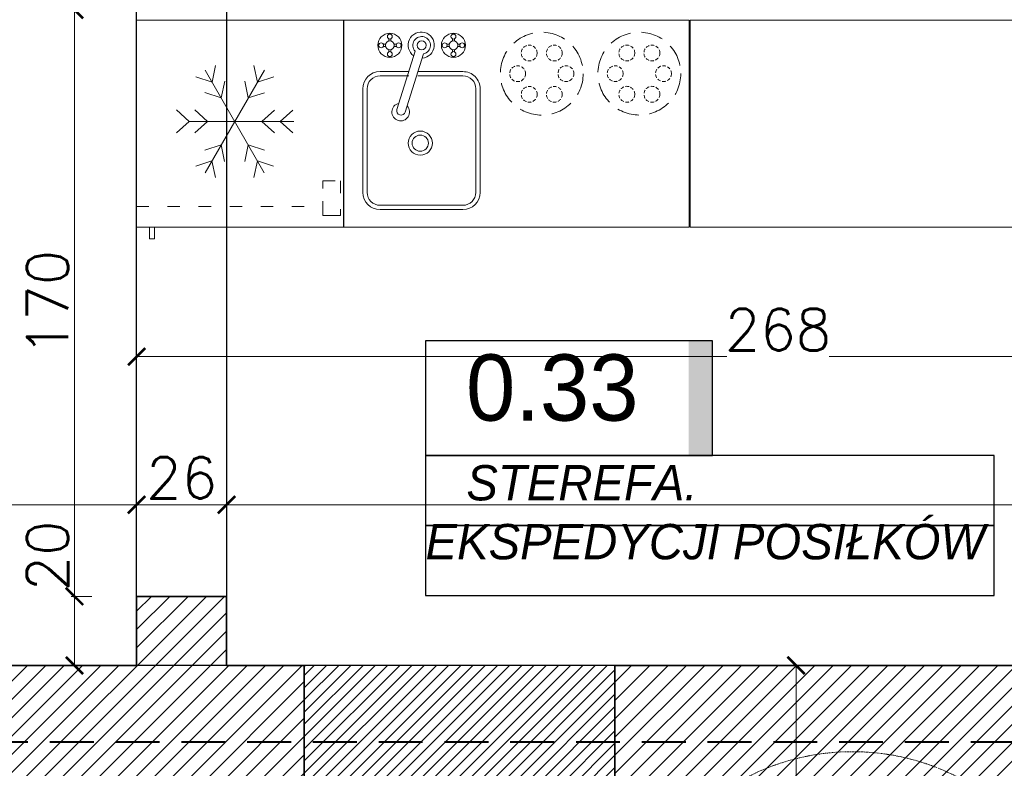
# Model space of a CAD drawing. Header units: millimetres. Extents: x -740 to 33545, y -26688 to 22494.
# Tile 111 of 256: x 9334 to 9620, y 10373 to 10590. Entities that reach past the tile are written whole.
import ezdxf
from ezdxf.lldxf.tags import DXFTag

# ---------------------------------------------------------------- set-up
doc = ezdxf.new("R2010")
doc.units = ezdxf.units.MM
doc.header["$MEASUREMENT"] = 0
for name, pattern in [('3_BUBZ07', [1.5, 1, -0.5]), ('ACAD_ISO03W100', [30, 12, -18]), ('DASHDOT', [1, 0.5, -0.25, 0, -0.25]), ('DASHED', [19.05, 12.7, -6.35]), ('DASHED2', [9.525, 6.35, -3.175]), ('DIVIDE2', [0.625, 0.25, -0.125, 0, -0.125, 0, -0.125])]:
    doc.linetypes.add(name, pattern=pattern)
doc.layers.get('Defpoints').update_dxf_attribs({"color": 252})
for name, color, linetype, lineweight in [('## went', 20, 'DIVIDE2', 15), ('_IS_POZA_ZAKRESEM', 2, 'DASHED', 40), ('_IS_Wywiew', 1, 'Continuous', 20), ('A_istniejące ściany', 252, 'Continuous', 35), ('A_wyposażenie', 252, 'Continuous', 9), ('l. przekrojowa', 252, 'Continuous', 30), ('l.przerywana', 252, 'ICAD_ISO03W100', 5), ('l.wypełnien', 252, 'Continuous', 5), ('wymiarowanie', 252, 'Continuous', 9)]:
    doc.layers.add(name, color=color, linetype=linetype, lineweight=lineweight)
doc.layers.add('## went NIEWID', color=51, linetype='DASHDOT', lineweight=15, plot=False)
for name, color, linetype in [('_I_EKO_PODKLAD 3', 252, 'Continuous'), ('NAWIEW', 5, 'Continuous'), ('tabelki opis', 252, 'Continuous'), ('WYWIEW', 252, 'Continuous')]:
    doc.layers.add(name, color=color, linetype=linetype)
doc.styles.add('styl2', font='simplex.shx')
tags = doc.linetypes.add('ICAD_ISO03W100', pattern=[30, 12, -18]).pattern_tags.tags
tags[6:7] = [DXFTag(74, 4), DXFTag(75, 0), DXFTag(340, '0'), DXFTag(46, 1.0), DXFTag(50, 0.0), DXFTag(44, 0.0), DXFTag(45, 0.0)]
tags[4:5] = [DXFTag(74, 4), DXFTag(75, 0), DXFTag(340, '0'), DXFTag(46, 1.0), DXFTag(50, 0.0), DXFTag(44, 0.0), DXFTag(45, 0.0)]
doc.dimstyles.new('Skala 1-50', dxfattribs={"dimtxt": 12, "dimasz": 5, "dimexe": 1, "dimexo": 1, "dimgap": 1.5, "dimtad": 1, "dimdec": 1, "dimrnd": 0.5, "dimtxsty": 'styl2', "dimblk": 'ARCHTICK', "dimcen": 5, "dimadec": 0, "dimazin": 0, "dimtfac": 1, "dimtdec": 1, "dimtmove": 1, "dimatfit": 3, "dimldrblk": 'ARCHTICK', "dimfxl": 0, "dimlwd": -1, "dimlwe": -1, "dimarcsym": 0})

# ---------------------------------------------------------------- blocks, each defined once
blk = doc.blocks.new('_ArchTick')
at = {"color": 0, "linetype": 'ByBlock', "const_width": 0.15}
blk.add_lwpolyline([(-0.5, -0.5), (0.5, 0.5)], dxfattribs=at)
blk = doc.blocks.new('*D1187')
at = {"layer": 'Defpoints', "color": 0}
for p in [(9574.19, 10402.52), (9559.18, 10359.34), (9574.19, 10359.34)]:
    blk.add_point(p, dxfattribs=at)
at = {"layer": 'wymiarowanie', "color": 0}
for p, q in [((9564.18, 10402.52), (9558.18, 10402.52)), ((9559.18, 10402.52), (9559.18, 10359.34)), ((9564.18, 10359.34), (9558.18, 10359.34)), ((9559.18, 10359.34), (9559.18, 10326.72))]:
    blk.add_line(p, q, dxfattribs=at)
at = {"layer": 'wymiarowanie', "color": 0, "xscale": 5, "yscale": 5, "zscale": 5}
for p, rotation in [((9559.18, 10402.52), 90), ((9559.18, 10359.34), 270)]:
    blk.add_blockref('_ArchTick', p, dxfattribs=dict(at, rotation=rotation))
at = {"layer": 'wymiarowanie', "color": 0, "insert": (9551.38, 10336.94), "char_height": 12, "attachment_point": 5, "rotation": 90, "style": 'styl2'}
blk.add_mtext('43', dxfattribs=at)
blk = doc.blocks.new('A$C3D2D7F2A')
at = {"layer": '_I_EKO_PODKLAD 3', "lineweight": 13}
for p, q in [((46.42, 34), (16.42, 34)), ((46.42, 32.75), (16.42, 32.75)), ((11.42, 29), (11.42, 20.67)), ((12.67, 29), (12.67, 20.67)), ((50.17, 5), (50.17, 29)), ((51.42, 5), (51.42, 29)), ((11.42, 18.01), (11.42, 5)), ((12.67, 18.01), (12.67, 5)), ((16.42, 1.25), (46.42, 1.25)), ((16.42, 0), (46.42, 0))]:
    blk.add_line(p, q, dxfattribs=at)
at = {"layer": '_I_EKO_PODKLAD 3', "linetype": 'Continuous', "lineweight": 9}
for p, q in [((2.59, 26.48), (1.91, 26.48)), ((2.6, 25.84), (1.91, 25.84)), ((3.5, 27.37), (3.5, 28.06)), ((4.13, 27.38), (4.13, 28.06)), ((5.03, 26.48), (5.72, 26.48)), ((5.04, 25.84), (5.72, 25.84)), ((3.5, 24.93), (3.5, 24.25)), ((4.13, 24.94), (4.13, 24.25)), ((22.38, 24.12), (5.52, 18.82)), ((6.29, 16.4), (23.15, 21.7)), ((3.5, 8.96), (3.5, 9.65)), ((4.13, 8.97), (4.13, 9.65)), ((2.59, 8.06), (1.91, 8.06)), ((2.6, 7.43), (1.91, 7.43)), ((3.5, 6.52), (3.5, 5.84)), ((4.13, 6.53), (4.13, 5.84)), ((5.03, 8.06), (5.72, 8.06)), ((5.04, 7.43), (5.72, 7.43))]:
    blk.add_line(p, q, dxfattribs=at)
for centre, radius in [((3.81, 26.16), 3.49), ((3.81, 28.7), 0.71), ((1.27, 26.16), 0.71), ((3.81, 26.16), 1.27), ((6.35, 26.16), 0.71), ((3.81, 23.62), 0.71), ((3.81, 16.95), 1.27), ((3.81, 7.74), 3.49), ((3.81, 7.74), 1.27), ((3.81, 10.28), 0.71), ((1.27, 7.74), 0.71), ((3.81, 5.2), 0.71), ((6.35, 7.74), 0.71)]:
    blk.add_circle(centre, radius, dxfattribs=at)
at = {"layer": '_I_EKO_PODKLAD 3', "lineweight": 9}
for radius in [3.5, 2.35]:
    blk.add_circle((32.16, 17.35), radius, dxfattribs=at)
at = {"layer": '_I_EKO_PODKLAD 3', "lineweight": 13}
for centre, radius, start, end in [((16.42, 29), 5, 90, 180), ((16.42, 29), 3.75, 90, 180), ((46.42, 29), 5, 0, 90), ((46.42, 29), 3.75, 0, 90), ((16.42, 5), 5, 180, 270), ((16.42, 5), 3.75, 180, 270), ((46.42, 5), 5, 270, 0), ((46.42, 5), 3.75, 270, 0)]:
    blk.add_arc(centre, radius, start, end, dxfattribs=at)
at = {"layer": '_I_EKO_PODKLAD 3', "linetype": 'Continuous', "lineweight": 9}
for centre, radius, start, end in [((23.13, 23.02), 2.56, 227.2248, 167.6958), ((22.77, 22.91), 1.27, 287.4603, 107.4603), ((3.75, 17.08), 3.79, 34.7933, 355.5589), ((3.81, 16.95), 2.54, 47.8034, 347.2157)]:
    blk.add_arc(centre, radius, start, end, dxfattribs=at)
blk = doc.blocks.new('A$C176D455E')
at = {"layer": '_I_EKO_PODKLAD 3', "lineweight": 9}
for p, q in [((16.24, 30.32), (12.93, 34.01)), ((16.24, 30.32), (19.55, 34.01)), ((16.24, 25.02), (12.93, 28.71)), ((16.24, 0), (16.24, 30.32)), ((16.24, 25.02), (19.55, 28.71)), ((31.11, 8.58), (1.38, 25.75)), ((1.38, 8.58), (31.11, 25.75)), ((4.85, 23.74), (3.31, 28.45)), ((9.44, 21.09), (7.9, 25.8)), ((23.04, 21.09), (24.58, 25.8)), ((27.64, 23.74), (29.17, 28.45)), ((4.85, 23.74), (0, 22.72)), ((27.64, 23.74), (32.48, 22.72)), ((9.44, 21.09), (4.59, 20.07)), ((23.04, 21.09), (27.89, 20.07)), ((9.44, 13.24), (4.59, 14.26)), ((23.04, 13.24), (27.89, 14.26)), ((4.85, 10.59), (0, 11.61)), ((9.44, 13.24), (7.9, 8.53)), ((23.04, 13.24), (24.58, 8.53)), ((27.64, 10.59), (32.48, 11.61)), ((4.85, 10.59), (3.31, 5.88)), ((16.24, 9.31), (12.93, 5.62)), ((16.24, 9.31), (19.55, 5.62)), ((27.64, 10.59), (29.17, 5.88)), ((16.24, 4.01), (12.93, 0.32)), ((16.24, 4.01), (19.55, 0.32))]:
    blk.add_line(p, q, dxfattribs=at)
blk = doc.blocks.new('A$C740E6856')
at = {"layer": '_I_EKO_PODKLAD 3', "linetype": 'ACAD_ISO03W100', "lineweight": 13, "ltscale": 0.3}
for p, q in [((9.37, 60), (9.37, 6.02)), ((0, 54.74), (3.37, 54.74))]:
    blk.add_line(p, q, dxfattribs=at)
at = {"layer": '_I_EKO_PODKLAD 3', "lineweight": 13}
for p, q in [((3.37, 56.27), (0, 56.27)), ((0, 56.27), (0, 54.74))]:
    blk.add_line(p, q, dxfattribs=at)
at = {"layer": '_I_EKO_PODKLAD 3', "linetype": 'ACAD_ISO03W100', "lineweight": 13, "ltscale": 0.3}
blk.add_lwpolyline([(3.37, 0), (63.37, 0), (63.37, 60), (3.37, 60)], close=True, dxfattribs=at)
at = {"layer": '_I_EKO_PODKLAD 3', "linetype": 'ACAD_ISO03W100', "lineweight": 13, "ltscale": 0.5}
blk.add_lwpolyline([(8.65, 0.91), (6.75, 0.91), (6.75, 6.02), (10.98, 6.02)], dxfattribs=at)
at = {"layer": '_I_EKO_PODKLAD 3', "linetype": 'ACAD_ISO03W100', "lineweight": 13, "ltscale": 0.3}
blk.add_lwpolyline([(14.61, 6.02), (16.85, 6.02), (16.85, 0.91), (11.8, 0.91)], dxfattribs=at)
at = {"layer": '_I_EKO_PODKLAD 3'}
blk.add_blockref('A$C176D455E', (17.78, 14.41), dxfattribs=at)
blk = doc.blocks.new('*D2199')
at = {"layer": 'Defpoints', "color": 0}
for p in [(8932.19, 10460.6), (9368.19, 10460.6), (9368.19, 10449.07)]:
    blk.add_point(p, dxfattribs=at)
at = {"layer": 'wymiarowanie', "color": 0}
for p, q in [((8932.19, 10454.07), (8932.19, 10448.07)), ((9368.19, 10454.07), (9368.19, 10448.07)), ((8932.19, 10449.07), (9368.19, 10449.07))]:
    blk.add_line(p, q, dxfattribs=at)
at = {"layer": 'wymiarowanie', "color": 0, "xscale": 5, "yscale": 5, "zscale": 5, "rotation": 180}
blk.add_blockref('_ArchTick', (8932.19, 10449.07), dxfattribs=at)
at = {"layer": 'wymiarowanie', "color": 0, "xscale": 5, "yscale": 5, "zscale": 5}
blk.add_blockref('_ArchTick', (9368.19, 10449.07), dxfattribs=at)
at = {"layer": 'wymiarowanie', "color": 0, "insert": (9150.19, 10456.87), "char_height": 12, "attachment_point": 5, "style": 'styl2'}
blk.add_mtext('436', dxfattribs=at)
blk = doc.blocks.new('*D2200')
at = {"layer": 'Defpoints', "color": 0}
for p in [(9394.23, 10470.43), (9368.19, 10460.6), (9394.23, 10449.07)]:
    blk.add_point(p, dxfattribs=at)
at = {"layer": 'wymiarowanie', "color": 0}
for p, q in [((9368.19, 10454.07), (9368.19, 10448.07)), ((9394.23, 10454.07), (9394.23, 10448.07)), ((9368.19, 10449.07), (9394.23, 10449.07))]:
    blk.add_line(p, q, dxfattribs=at)
at = {"layer": 'wymiarowanie', "color": 0, "xscale": 5, "yscale": 5, "zscale": 5, "rotation": 180}
blk.add_blockref('_ArchTick', (9368.19, 10449.07), dxfattribs=at)
at = {"layer": 'wymiarowanie', "color": 0, "xscale": 5, "yscale": 5, "zscale": 5}
blk.add_blockref('_ArchTick', (9394.23, 10449.07), dxfattribs=at)
at = {"layer": 'wymiarowanie', "color": 0, "insert": (9381.21, 10456.87), "char_height": 12, "attachment_point": 5, "style": 'styl2'}
blk.add_mtext('26', dxfattribs=at)
blk = doc.blocks.new('*D2201')
at = {"layer": 'Defpoints', "color": 0}
for p in [(9736.23, 10475.54), (9394.23, 10470.43), (9736.23, 10449.07)]:
    blk.add_point(p, dxfattribs=at)
at = {"layer": 'wymiarowanie', "color": 0}
for p, q in [((9394.23, 10454.07), (9394.23, 10448.07)), ((9736.23, 10454.07), (9736.23, 10448.07)), ((9394.23, 10449.07), (9628.06, 10449.07)), ((9736.23, 10449.07), (9657.62, 10449.07))]:
    blk.add_line(p, q, dxfattribs=at)
at = {"layer": 'wymiarowanie', "color": 0, "xscale": 5, "yscale": 5, "zscale": 5, "rotation": 180}
blk.add_blockref('_ArchTick', (9394.23, 10449.07), dxfattribs=at)
at = {"layer": 'wymiarowanie', "color": 0, "xscale": 5, "yscale": 5, "zscale": 5}
blk.add_blockref('_ArchTick', (9736.23, 10449.07), dxfattribs=at)
at = {"layer": 'wymiarowanie', "color": 0, "insert": (9642.84, 10456.87), "char_height": 12, "attachment_point": 5, "style": 'styl2'}
blk.add_mtext('342', dxfattribs=at)
blk = doc.blocks.new('*D2580')
at = {"layer": 'Defpoints', "color": 0}
for p in [(9368.19, 10569.46), (9636.23, 10569.46), (9636.23, 10492)]:
    blk.add_point(p, dxfattribs=at)
at = {"layer": 'wymiarowanie', "color": 0}
for p, q in [((9368.19, 10497), (9368.19, 10491)), ((9636.23, 10497), (9636.23, 10491)), ((9368.19, 10492), (9539.11, 10492)), ((9636.23, 10492), (9568.8, 10492))]:
    blk.add_line(p, q, dxfattribs=at)
at = {"layer": 'wymiarowanie', "color": 0, "xscale": 5, "yscale": 5, "zscale": 5, "rotation": 180}
blk.add_blockref('_ArchTick', (9368.19, 10492), dxfattribs=at)
at = {"layer": 'wymiarowanie', "color": 0, "xscale": 5, "yscale": 5, "zscale": 5}
blk.add_blockref('_ArchTick', (9636.23, 10492), dxfattribs=at)
at = {"layer": 'wymiarowanie', "color": 0, "insert": (9553.95, 10499.8), "char_height": 12, "attachment_point": 5, "style": 'styl2'}
blk.add_mtext('268', dxfattribs=at)
blk = doc.blocks.new('*D2717')
at = {"layer": 'Defpoints', "color": 0}
for p in [(9368.19, 10592.52), (9350.2, 10422.52), (9368.19, 10422.52)]:
    blk.add_point(p, dxfattribs=at)
at = {"layer": 'wymiarowanie', "color": 0}
for p, q in [((9355.2, 10592.52), (9349.2, 10592.52)), ((9350.2, 10592.52), (9350.2, 10422.52)), ((9355.2, 10422.52), (9349.2, 10422.52))]:
    blk.add_line(p, q, dxfattribs=at)
at = {"layer": 'wymiarowanie', "color": 0, "xscale": 5, "yscale": 5, "zscale": 5}
for p, rotation in [((9350.2, 10592.52), 90), ((9350.2, 10422.52), 270)]:
    blk.add_blockref('_ArchTick', p, dxfattribs=dict(at, rotation=rotation))
at = {"layer": 'wymiarowanie', "color": 0, "insert": (9342.4, 10507.52), "char_height": 12, "attachment_point": 5, "rotation": 90, "style": 'styl2'}
blk.add_mtext('170', dxfattribs=at)
blk = doc.blocks.new('*D2718')
at = {"layer": 'Defpoints', "color": 0}
for p in [(9368.19, 10422.52), (9350.2, 10402.52), (9368.19, 10402.52)]:
    blk.add_point(p, dxfattribs=at)
at = {"layer": 'wymiarowanie', "color": 0}
for p, q in [((9355.2, 10422.52), (9349.2, 10422.52)), ((9350.2, 10422.52), (9350.2, 10402.52)), ((9355.2, 10402.52), (9349.2, 10402.52))]:
    blk.add_line(p, q, dxfattribs=at)
at = {"layer": 'wymiarowanie', "color": 0, "xscale": 5, "yscale": 5, "zscale": 5}
for p, rotation in [((9350.2, 10422.52), 90), ((9350.2, 10402.52), 270)]:
    blk.add_blockref('_ArchTick', p, dxfattribs=dict(at, rotation=rotation))
at = {"layer": 'wymiarowanie', "color": 0, "insert": (9342.4, 10434.24), "char_height": 12, "attachment_point": 5, "rotation": 90, "style": 'styl2'}
blk.add_mtext('20', dxfattribs=at)
blk = doc.blocks.new('FILL_245')
at = {"color": 1, "linetype": 'Continuous', "const_width": 0.018}
blk.add_lwpolyline([(-42321.15, 289.36), (-42313.9, 301.91), (-42308.6, 296.6)], close=True, dxfattribs=at)
blk = doc.blocks.new('FILL_244')
at = {"color": 1, "linetype": 'Continuous', "const_width": 0.018}
blk.add_lwpolyline([(-42321.15, 274.23), (-42308.6, 266.98), (-42313.9, 261.68)], close=True, dxfattribs=at)
blk = doc.blocks.new('FILL_246')
at = {"color": 1, "linetype": 'Continuous', "const_width": 0.018}
blk.add_lwpolyline([(-42336.28, 274.23), (-42348.83, 266.98), (-42343.52, 261.68)], close=True, dxfattribs=at)
blk = doc.blocks.new('FILL_243')
at = {"color": 1, "linetype": 'Continuous', "const_width": 0.018}
blk.add_lwpolyline([(-42336.28, 289.36), (-42343.52, 301.91), (-42348.83, 296.6)], close=True, dxfattribs=at)
blk = doc.blocks.new('A$C06D629D9')
blk.add_point((0, 0))
at = {"color": 3}
blk.add_point((0, 0), dxfattribs=at)
at = {"layer": 'NAWIEW', "color": 1, "linetype": 'Continuous', "const_width": 0.018}
for points in [[(-23.94, 23.94), (-17.46, 17.46)], [(23.94, 23.94), (17.46, 17.46)], [(-14.81, 20.11), (-20.11, 14.81)], [(-14.81, 20.11), (-20.11, 14.81)], [(-7.57, 7.57), (-14.81, 20.11)], [(-7.57, 7.57), (-14.81, 20.11)], [(7.57, 7.57), (14.81, 20.11)], [(7.57, 7.57), (14.81, 20.11)], [(14.81, 20.11), (20.11, 14.81)], [(14.81, 20.11), (20.11, 14.81)], [(-20.11, 14.81), (-7.57, 7.57)], [(20.11, 14.81), (7.57, 7.57)], [(-7.57, -7.57), (-20.11, -14.81)], [(-7.57, -7.57), (-20.11, -14.81)], [(-14.81, -20.11), (-7.57, -7.57)], [(7.57, -7.57), (20.11, -14.81)], [(7.57, -7.57), (20.11, -14.81)], [(14.81, -20.11), (7.57, -7.57)], [(-23.94, -23.94), (-17.46, -17.46)], [(-20.11, -14.81), (-14.81, -20.11)], [(-20.11, -14.81), (-14.81, -20.11)], [(20.11, -14.81), (14.81, -20.11)], [(20.11, -14.81), (14.81, -20.11)], [(23.94, -23.94), (17.46, -17.46)]]:
    blk.add_lwpolyline(points, dxfattribs=at)
at = {"layer": 'WYWIEW', "color": 10, "linetype": 'Continuous', "const_width": 0.018}
for points in [[(-7.57, 7.57), (-7.57, 7.57)], [(7.57, 7.57), (7.57, 7.57)], [(-7.57, -7.57), (-7.57, -7.57)], [(7.57, -7.57), (7.57, -7.57)]]:
    blk.add_lwpolyline(points, dxfattribs=at)
at = {"layer": 'NAWIEW', "extrusion": (0, 0, -1), "zscale": -1}
for name in ['FILL_245', 'FILL_243', 'FILL_244', 'FILL_246']:
    blk.add_blockref(name, (42328.71, -281.79), dxfattribs=at)
blk = doc.blocks.new('heether5')
at = {"layer": '## went', "color": 1}
for radius in [7.45, 5.44]:
    blk.add_circle((341463.05, 163171.59), radius, dxfattribs=at)
at = {"layer": '## went NIEWID'}
for radius in [100, 75, 50]:
    blk.add_circle((341463.05, 163171.59), radius, dxfattribs=at)
at = {"layer": '## went', "xscale": 0.9144000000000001, "yscale": 0.9144000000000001, "zscale": 0.9144000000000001}
blk.add_blockref('A$C06D629D9', (341463.05, 163171.59), dxfattribs=at)

msp = doc.modelspace()

# ---------------------------------------------------------------- hatches: boundary and pattern name
at = {"layer": 'l.wypełnien'}
h = msp.add_hatch(dxfattribs=at)
h.set_pattern_fill('ANSI31', color=256, scale=30, style=0)
h.paths.add_polyline_path([(8887.19, 10284.84), (8887.19, 10539.8), (8932.19, 10539.8), (8932.19, 10402.52), (9059.57, 10402.52), (9368.19, 10402.52), (9394.23, 10402.52), (9416.72, 10402.52), (9416.72, 10359.34), (9405.31, 10359.34), (9376.25, 10359.34), (8932.19, 10359.34), (8932.19, 10284.84)])
h.paths.add_polyline_path([(9871.19, 10801.99), (9871.19, 10791.99), (9878.23, 10791.99), (9890.23, 10791.99), (10052.23, 10791.99), (10052.23, 10564.52), (10066.23, 10564.52), (10066.23, 10706), (10066.23, 10711.93), (10066.23, 10711.98), (10066.23, 10728.73), (10066.23, 10765.23), (10066.23, 10776), (10066.23, 10781.93), (10066.23, 10781.98), (10066.23, 10781.93), (10066.23, 10776), (10066.22, 10776), (10066.23, 10781.93), (10066.23, 10781.98), (10066.23, 10791.99), (10125.49, 10791.99), (10125.49, 10808.08), (10125.49, 10819.93), (10125.49, 10834.32), (10058.81, 10834.32), (9924.19, 10834.32), (9924.19, 10862.32), (9879.19, 10862.32), (9879.19, 10834.32), (9871.19, 10834.32), (9871.19, 10801.99)])
h.paths.add_polyline_path([(9570.47, 10794.52), (9731.23, 10794.52), (9731.23, 10731.52), (9748.23, 10731.52), (9748.23, 10793.99), (9768.19, 10793.99), (9768.19, 10801.99), (9781.19, 10801.99), (9781.19, 10834.32), (9769.78, 10834.32), (9645.19, 10834.32), (9645.19, 10833.52), (9604.19, 10833.52), (9570.47, 10833.52)])
h.paths.add_polyline_path([(9394.23, 10794.52), (9428.47, 10794.52), (9428.47, 10833.52), (9388.19, 10833.52), (9388.19, 10794.52), (9394.23, 10794.52)])
h.paths.add_polyline_path([(9428.47, 10794.52), (9428.47, 10833.52), (9448.47, 10833.52), (9448.47, 10794.52)])
h.paths.add_polyline_path([(9550.47, 10794.52), (9570.47, 10794.52), (9570.47, 10833.52), (9550.47, 10833.52)])
h.paths.add_polyline_path([(9368.19, 10794.52), (9388.19, 10794.52), (9388.19, 10833.52), (9368.19, 10833.52)])
h.paths.add_polyline_path([(9604.19, 10833.52), (9604.19, 10849.32), (9645.19, 10849.32), (9645.19, 10833.52)])
h.paths.add_polyline_path([(9368.19, 10422.52), (9368.19, 10402.52), (9394.23, 10402.52), (9394.23, 10422.52)])
h.paths.add_polyline_path([(9368.19, 10774.52), (9394.23, 10774.52), (9394.23, 10794.52), (9368.19, 10794.52)])
h = msp.add_hatch(dxfattribs=at)
h.set_pattern_fill('ANSI31', color=256, scale=20, style=0)
h.paths.add_polyline_path([(9416.72, 10402.52), (9416.72, 10359.34), (9506.72, 10359.34), (9506.72, 10402.52), (9417.07, 10402.52)])
h = msp.add_hatch(dxfattribs=at)
h.set_pattern_fill('ANSI31', color=256, scale=30, style=0)
h.paths.add_polyline_path([(10179.68, 10402.52), (10279.59, 10402.52), (10279.59, 10396.52), (10273.59, 10396.52), (10273.59, 10123.69), (10279.59, 10126.48), (10279.59, 10017.29), (10316.23, 10017.29), (10316.23, 9992.74), (10279.59, 9992.74), (10279.59, 9927.76), (10254.19, 9927.76), (10254.19, 10359.34), (10179.68, 10359.34)])
h.paths.add_polyline_path([(10260.11, 10246.37), (10272.71, 10246.37), (10272.71, 10279.87), (10260.11, 10279.87)], flags=24)
h.paths.add_polyline_path([(10504.8, 10309.84), (10504.8, 10297.84), (10504.8, 10254.75), (10504.8, 10017.29), (10504.8, 9992.74), (10504.8, 9927.76), (10529.35, 9927.76), (10529.35, 10281.34), (10542.35, 10281.34), (10542.35, 10359.34), (10636.35, 10359.34), (10635.51, 10402.52), (10504.8, 10402.52), (10504.8, 10396.52)])
h.paths.add_polyline_path([(10504.8, 10396.52), (10510.8, 10396.52), (10510.8, 10309.84), (10504.8, 10309.84)], flags=16)
h.paths.add_polyline_path([(10504.8, 10392.52), (10504.8, 10309.84), (10510.8, 10309.84), (10510.8, 10396.52), (10504.8, 10396.52)], flags=0)
h.paths.add_polyline_path([(10515.95, 10326.34), (10515.95, 10347.34), (10530.35, 10347.34), (10530.35, 10326.34)], flags=16)
h.paths.add_polyline_path([(10515.95, 10347.34), (10515.95, 10326.34), (10530.35, 10326.34), (10530.35, 10347.34)], flags=0)
h.paths.add_polyline_path([(10515.95, 10297.84), (10515.95, 10293.34), (10530.35, 10293.34), (10530.35, 10314.34), (10515.95, 10314.34), (10515.95, 10309.84)], flags=16)
h.paths.add_polyline_path([(10515.95, 10297.84), (10515.95, 10309.84), (10515.95, 10314.34), (10530.35, 10314.34), (10530.35, 10293.34), (10515.95, 10293.34)], flags=0)
h.paths.add_polyline_path([(10504.8, 10254.75), (10504.8, 10297.84), (10510.8, 10297.84), (10510.8, 10254.75)], flags=16)
h.paths.add_polyline_path([(10510.8, 10254.75), (10510.8, 10297.84), (10504.8, 10297.84), (10504.8, 10259.75), (10504.8, 10254.75)], flags=0)
h.paths.add_polyline_path([(10504.8, 10297.84), (10510.8, 10297.84), (10510.8, 10309.84), (10504.8, 10309.84)], flags=16)
h.paths.add_polyline_path([(10504.8, 10309.84), (10510.8, 10309.84), (10510.8, 10297.84), (10504.8, 10297.84)], flags=0)
h.paths.add_polyline_path([(10510.8, 10309.84), (10515.95, 10309.84), (10515.95, 10297.84), (10510.8, 10297.84)], flags=16)
h.paths.add_polyline_path([(10510.84, 10326.02), (10523.45, 10326.02), (10523.45, 10359.52), (10510.84, 10359.52)], flags=8)
h.paths.add_polyline_path([(10510.84, 10326.02), (10523.45, 10326.02), (10523.45, 10359.52), (10510.84, 10359.52)], flags=8)
h.paths.add_polyline_path([(9506.72, 10359.34), (9506.72, 10402.52), (9858.19, 10402.52), (9858.19, 10359.34)])
h.paths.add_polyline_path([(10000.19, 10359.34), (10089.09, 10359.34), (10089.09, 10402.52), (10000.19, 10402.52)])
h.paths.add_polyline_path([(10273.59, 10123.69), (10273.59, 10396.52), (10279.59, 10396.52), (10279.59, 10359.34), (10279.59, 10126.48)])
h.paths.add_polyline_path([(10372.72, 9992.74), (10372.72, 10017.29), (10316.23, 10017.29), (10316.23, 9992.74)])
h.paths.add_polyline_path([(9858.19, 10359.34), (9858.19, 10402.52), (9878.19, 10402.52), (9878.19, 10359.34)])
h.paths.add_polyline_path([(10000.19, 10359.34), (10000.19, 10402.52), (9980.19, 10402.52), (9980.19, 10359.34)])
h.paths.add_polyline_path([(10279.59, 9907.76), (10279.59, 9927.76), (10254.19, 9927.76), (10254.19, 9907.76)])
h.paths.add_polyline_path([(10529.35, 9907.76), (10529.35, 9927.76), (10504.8, 9927.76), (10504.8, 9907.76)])
h.paths.add_polyline_path([(10494.8, 10017.29), (10494.8, 9992.74), (10504.8, 9992.74), (10504.8, 10017.29)])
at = {"layer": 'tabelki opis'}
msp.add_hatch(color=256, dxfattribs=at).paths.add_polyline_path([(9535.02, 10463.33), (9535.02, 10496.59), (9528.06, 10496.59), (9528.06, 10463.33)])

# ---------------------------------------------------------------- linework, layer by layer
at = {"layer": '_IS_POZA_ZAKRESEM'}
msp.add_line((8904.92, 10380.33), (9899.13, 10380.33), dxfattribs=at)
at = {"layer": 'A_istniejące ściany'}
for points in [[(9394.23, 10402.52), (9394.23, 10422.52), (9368.19, 10422.52), (9368.19, 10402.52)], [(9368.19, 10402.52), (9059.57, 10402.52), (8932.19, 10402.52)], [(9417.07, 10402.52), (9394.23, 10402.52)], [(9506.72, 10402.52), (9506.72, 10359.34)], [(9878.19, 10402.52), (9506.72, 10402.52)]]:
    msp.add_lwpolyline(points, dxfattribs=at)
at = {"layer": 'A_istniejące ściany', "ltscale": 15}
msp.add_lwpolyline([(9405.31, 10402.52), (9416.72, 10402.52), (9416.72, 10359.34), (9405.31, 10359.34)], dxfattribs=at)
at = {"layer": 'A_wyposażenie', "ltscale": 2}
msp.add_line((9428.19, 10529.52), (9465.19, 10529.52), dxfattribs=at)
msp.add_line((9428.19, 10529.52), (9465.19, 10529.52), dxfattribs=at)
at = {"layer": 'A_wyposażenie'}
for points in [[(9368.19, 10589.52), (9428.15, 10589.52), (9428.15, 10529.48), (9368.19, 10529.48)], [(9528.47, 10529.52), (9636.23, 10529.52), (9636.23, 10589.48), (9528.47, 10589.48)]]:
    msp.add_lwpolyline(points, close=True, dxfattribs=at)
msp.add_lwpolyline([(9428.19, 10529.52), (9528.19, 10529.52), (9528.19, 10589.52), (9428.19, 10589.52), (9428.19, 10529.52)], dxfattribs=at)
at = {"layer": 'A_wyposażenie', "linetype": 'DASHED2'}
for centre in [(9485.53, 10573.99), (9485.53, 10573.99), (9513.8, 10574.01), (9513.8, 10574.01)]:
    msp.add_circle(centre, 12, dxfattribs=at)
at = {"layer": 'A_wyposażenie', "linetype": '3_BUBZ07'}
for centre in [(9481.89, 10579.97), (9481.89, 10579.97), (9489.17, 10579.97), (9489.17, 10579.97), (9510.16, 10579.99), (9510.16, 10579.99), (9517.43, 10579.99), (9517.43, 10579.99), (9478.53, 10573.99), (9478.53, 10573.99), (9492.53, 10574), (9492.53, 10574), (9506.8, 10574), (9506.8, 10574), (9520.8, 10574.01), (9520.8, 10574.01), (9481.9, 10568.01), (9481.9, 10568.01), (9489.17, 10568.01), (9489.17, 10568.01), (9510.16, 10568.03), (9510.16, 10568.03), (9517.44, 10568.03), (9517.44, 10568.03)]:
    msp.add_circle(centre, 2.3, dxfattribs=at)
at = {"layer": 'l. przekrojowa'}
msp.add_lwpolyline([(9416.72, 10359.34), (9506.72, 10359.34), (9506.72, 10402.52), (9416.72, 10402.52)], close=True, dxfattribs=at)
at = {"layer": 'l.przerywana', "lineweight": 30, "ltscale": 0.5}
msp.add_lwpolyline([(9368.19, 10794.52), (9394.23, 10794.52), (9394.23, 10402.52), (9368.19, 10402.52)], close=True, dxfattribs=at)
at = {"layer": 'tabelki opis'}
for points in [[(9535.02, 10496.59), (9451.86, 10496.59), (9451.86, 10463.33), (9535.02, 10463.33), (9535.02, 10496.59)], [(9451.86, 10443.05), (9616.6, 10443.05), (9616.6, 10463.33), (9451.86, 10463.33), (9451.86, 10443.05)], [(9451.86, 10422.78), (9616.6, 10422.78), (9616.6, 10443.05), (9451.86, 10443.05), (9451.86, 10422.78)]]:
    msp.add_lwpolyline(points, dxfattribs=at)

# ---------------------------------------------------------------- block references
at = {"layer": '_IS_Wywiew', "xscale": 0.6666664, "yscale": 0.6666664, "zscale": 0.6666664}
msp.add_blockref('heether5', (-218066.41, -98470.17), dxfattribs=at)
at = {"layer": 'A_wyposażenie', "rotation": 89.96165578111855}
msp.add_blockref('A$C740E6856', (9428.14, 10526.11), dxfattribs=at)
at = {"layer": 'A_wyposażenie', "xscale": -0.9999999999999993, "rotation": 90.00000000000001}
msp.add_blockref('A$C3D2D7F2A', (9467.69, 10586.02), dxfattribs=at)
msp.add_blockref('A$C3D2D7F2A', (9467.69, 10586.02), dxfattribs=at)

# ---------------------------------------------------------------- texts
at = {"layer": 'tabelki opis', "attachment_point": 1}
for s, insert, char_height, width in [('{\\fCentury Gothic|b0|i0|c238|p34;0.33}', (9463.59, 10492.64), 19.2, 56.7), ('\\pi11.48160;{\\fCentury Gothic|b0|i1|c238|p34;STEREFA. EKSPEDYCJI }\\pi11.82976;{\\fCentury Gothic|b0|i1|c238|p34;POSIŁKÓW}', (9451.86, 10460.57), 10.24, 164.736)]:
    msp.add_mtext(s, dxfattribs=dict(at, insert=insert, char_height=char_height, width=width))

# ---------------------------------------------------------------- dimensions: what is measured, and where the dimension line sits
at = {"layer": 'wymiarowanie'}
dim = msp.add_linear_dim(base=(9350.2, 10422.52), p1=(9368.19, 10592.52), p2=(9368.19, 10422.52), angle=90, dimstyle='Skala 1-50', dxfattribs=at)
dim.commit()
dim.dimension.update_dxf_attribs({"geometry": '*D2717', "text_midpoint": (9342.4, 10507.52)})
for base, p1, p2, picture, middle in [((9636.23, 10492), (9368.19, 10569.46), (9636.23, 10569.46), '*D2580', (9553.95, 10492)), ((9736.23, 10449.07), (9394.23, 10470.43), (9736.23, 10475.54), '*D2201', (9642.84, 10449.07))]:
    dim = msp.add_linear_dim(base=base, p1=p1, p2=p2, dimstyle='Skala 1-50', dxfattribs=at)
    dim.commit()
    dim.dimension.update_dxf_attribs({"geometry": picture, "text_midpoint": middle, "dimtype": 160})
for base, p1, p2, picture, middle in [((9394.23, 10449.07), (9368.19, 10460.6), (9394.23, 10470.43), '*D2200', (9381.21, 10456.87)), ((9368.19, 10449.07), (8932.19, 10460.6), (9368.19, 10460.6), '*D2199', (9150.19, 10456.87))]:
    dim = msp.add_linear_dim(base=base, p1=p1, p2=p2, dimstyle='Skala 1-50', dxfattribs=at)
    dim.commit()
    dim.dimension.update_dxf_attribs({"geometry": picture, "text_midpoint": middle})
for base, p1, p2, picture, middle in [((9350.2, 10402.52), (9368.19, 10422.52), (9368.19, 10402.52), '*D2718', (9350.2, 10434.24)), ((9559.18, 10359.34), (9574.19, 10402.52), (9574.19, 10359.34), '*D1187', (9559.18, 10336.94))]:
    dim = msp.add_linear_dim(base=base, p1=p1, p2=p2, angle=90, dimstyle='Skala 1-50', dxfattribs=at)
    dim.commit()
    dim.dimension.update_dxf_attribs({"geometry": picture, "text_midpoint": middle, "dimtype": 160})

doc.saveas('drawing.dxf')
